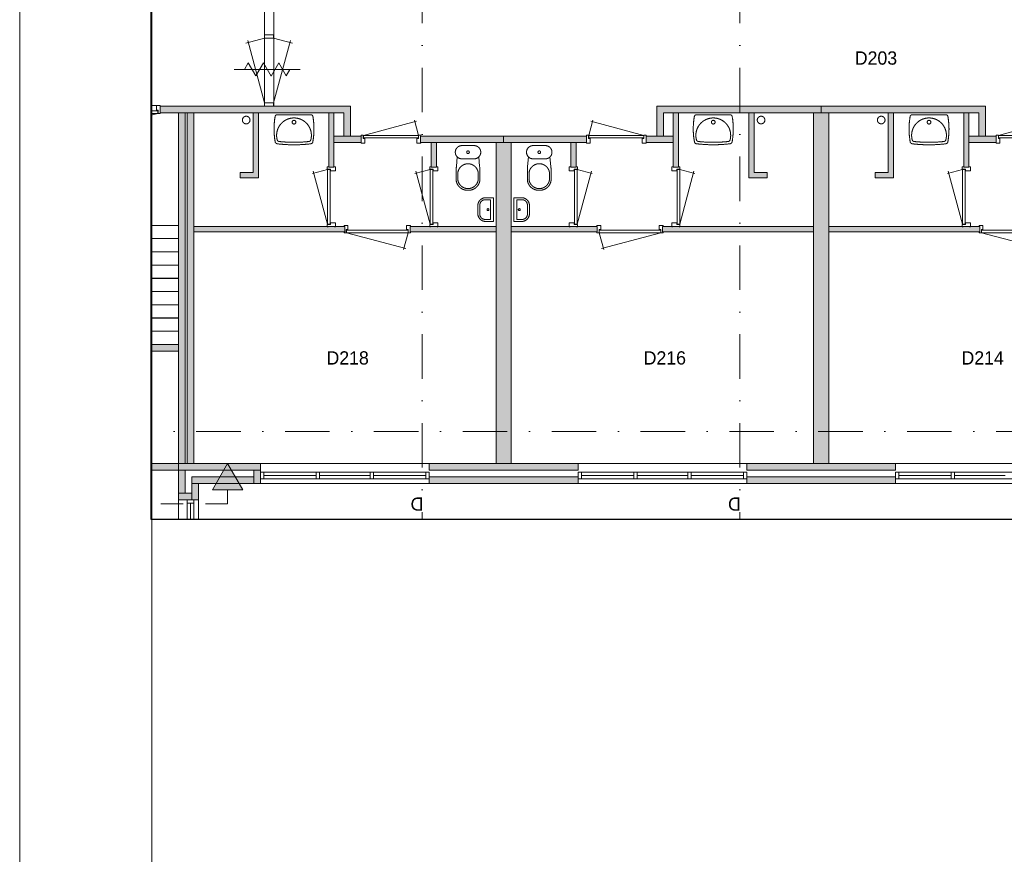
# Model space of a CAD drawing. Header units: millimetres. Extents: x 1701 to 85660, y 0 to 59400.
# Tile 8 of 17: x 1701 to 16586, y 36567 to 49182. Entities that reach past the tile are written whole.
import ezdxf
from ezdxf.enums import TextEntityAlignment as Align
from ezdxf.xclip import XClip

# ---------------------------------------------------------------- set-up
doc = ezdxf.new("R2010")
doc.units = ezdxf.units.MM
doc.linetypes.add('DGN2', pattern=[672.8, 336.4, -336.4])
doc.linetypes.add('DGN4', pattern=[1343.35376, 671.67688, -335.83844, 0, -335.83844])
for name, color, linetype in [('1', 7, 'Continuous'), ('12', 7, 'Continuous'), ('16', 7, 'Continuous'), ('17', 7, 'Continuous'), ('24', 7, 'Continuous'), ('30', 7, 'Continuous'), ('31', 7, 'Continuous'), ('32', 7, 'Continuous'), ('33', 7, 'Continuous'), ('40', 7, 'Continuous'), ('48', 7, 'Continuous'), ('56', 7, 'Continuous'), ('58', 7, 'Continuous'), ('62', 7, 'Continuous')]:
    doc.layers.add(name, color=color, linetype=linetype)
doc.styles.add('dgn003', font='dgn003.shx')

# ---------------------------------------------------------------- blocks, each defined once
blk = doc.blocks.new('830R10120')
at = {"layer": '33', "color": 1, "linetype": 'Continuous', "lineweight": 0}
for p, q in [((-108, -38), (-336.87, -99.32)), ((-108, -868), (-322.82, -66.28))]:
    blk.add_line(p, q, dxfattribs=at)
at = {"layer": '33', "color": 92, "linetype": 'Continuous', "lineweight": 13, "true_color": 0x00e100, "flags": 128}
for points in [[(-100, 0), (-111, 0), (-111, -35), (-61, -35), (-61, -60), (11, -60), (11, 0), (0, 0)], [(-100, -906), (-111, -906), (-111, -871), (-61, -871), (-61, -846), (11, -846), (11, -906), (0, -906)]]:
    blk.add_lwpolyline(points, dxfattribs=at)
at = {"layer": '33', "color": 2, "linetype": 'Continuous', "lineweight": 13, "true_color": 0xf0f000, "flags": 128}
blk.add_lwpolyline([(-108, -868), (-108, -38), (-68, -38), (-68, -868), (-108, -868)], dxfattribs=at)
blk = doc.blocks.new('830R10121')
at = {"layer": '33', "color": 1, "linetype": 'Continuous', "lineweight": 0}
for p, q in [((-108, -38), (-336.87, -99.32)), ((-108, -868), (-322.82, -66.28))]:
    blk.add_line(p, q, dxfattribs=at)
at = {"layer": '33', "color": 92, "linetype": 'Continuous', "lineweight": 13, "true_color": 0x00e100, "flags": 128}
for points in [[(-100, 0), (-111, 0), (-111, -35), (-61, -35), (-61, -60), (11, -60), (11, 0), (0, 0)], [(-100, -906), (-111, -906), (-111, -871), (-61, -871), (-61, -846), (11, -846), (11, -906), (0, -906)]]:
    blk.add_lwpolyline(points, dxfattribs=at)
at = {"layer": '33', "color": 2, "linetype": 'Continuous', "lineweight": 13, "true_color": 0xf0f000, "flags": 128}
blk.add_lwpolyline([(-108, -868), (-108, -38), (-68, -38), (-68, -868), (-108, -868)], dxfattribs=at)
blk = doc.blocks.new('WT0139')
at = {"layer": '40', "color": 7, "linetype": 'Continuous', "lineweight": 0}
blk.add_line((-253, -20), (253, -20), dxfattribs=at)
blk.add_circle((0, -133), 28.1, dxfattribs=at)
for centre, radius, start, end in [((766, -236), 1068, 169.7983, 190.5514), ((-253, -53), 33, 90, 169.9973), ((0, -332), 263, 344.8667, 195.1333), ((253, -53), 33, 10.0027, 90), ((-766, -236), 1068, 349.4486, 10.2017), ((-252, -426), 33, 190.3455, 263.1425), ((-222, -392), 33, 195.1333, 263.9582), ((0, 1707), 2144, 263.9582, 276.0418), ((222, -392), 33, 276.0418, 344.8667), ((252, -426), 33, 276.8575, 349.6545), ((0, 1669), 2144, 263.1425, 276.8575)]:
    blk.add_arc(centre, radius, start, end, dxfattribs=at)
blk = doc.blocks.new('830R10122')
at = {"layer": '33', "color": 1, "linetype": 'Continuous', "lineweight": 0}
for p, q in [((-868, 108), (-66.28, 322.82)), ((-38, 108), (-99.32, 336.87))]:
    blk.add_line(p, q, dxfattribs=at)
at = {"layer": '33', "color": 92, "linetype": 'Continuous', "lineweight": 13, "true_color": 0x00e100, "flags": 128}
for points in [[(-906, 100), (-906, 111), (-871, 111), (-871, 61), (-846, 61), (-846, -11), (-906, -11), (-906, 0)], [(0, 100), (0, 111), (-35, 111), (-35, 61), (-60, 61), (-60, -11), (0, -11), (0, 0)]]:
    blk.add_lwpolyline(points, dxfattribs=at)
at = {"layer": '33', "color": 2, "linetype": 'Continuous', "lineweight": 13, "true_color": 0xf0f000, "flags": 128}
blk.add_lwpolyline([(-868, 108), (-38, 108), (-38, 68), (-868, 68), (-868, 108)], dxfattribs=at)
blk = doc.blocks.new('930L0941')
at = {"layer": '33', "color": 1, "linetype": 'Continuous', "lineweight": 0}
for p, q in [((-968, -98), (-899.56, -353.44)), ((-38, -98), (-936.31, -338.7))]:
    blk.add_line(p, q, dxfattribs=at)
at = {"layer": '33', "color": 92, "linetype": 'Continuous', "lineweight": 13, "true_color": 0x00e100, "flags": 128}
for points in [[(-1006, -90), (-1006, -101), (-971, -101), (-971, -51), (-946, -51), (-946, 11), (-1006, 11), (-1006, 0)], [(0, -90), (0, -101), (-35, -101), (-35, -51), (-60, -51), (-60, 11), (0, 11), (0, 0)]]:
    blk.add_lwpolyline(points, dxfattribs=at)
at = {"layer": '33', "color": 2, "linetype": 'Continuous', "lineweight": 13, "true_color": 0xf0f000, "flags": 128}
blk.add_lwpolyline([(-968, -98), (-38, -98), (-38, -58), (-968, -58), (-968, -98)], dxfattribs=at)
blk = doc.blocks.new('830R10124')
at = {"layer": '33', "color": 1, "linetype": 'Continuous', "lineweight": 0}
for p, q in [((108, -38), (336.87, -99.32)), ((108, -868), (322.82, -66.28))]:
    blk.add_line(p, q, dxfattribs=at)
at = {"layer": '33', "color": 92, "linetype": 'Continuous', "lineweight": 13, "true_color": 0x00e100, "flags": 128}
for points in [[(100, 0), (111, 0), (111, -35), (61, -35), (61, -60), (-11, -60), (-11, 0), (0, 0)], [(100, -906), (111, -906), (111, -871), (61, -871), (61, -846), (-11, -846), (-11, -906), (0, -906)]]:
    blk.add_lwpolyline(points, dxfattribs=at)
at = {"layer": '33', "color": 2, "linetype": 'Continuous', "lineweight": 13, "true_color": 0xf0f000, "flags": 128}
blk.add_lwpolyline([(108, -868), (108, -38), (68, -38), (68, -868), (108, -868)], dxfattribs=at)
blk = doc.blocks.new('CLOS0240')
at = {"layer": '40', "color": 7, "linetype": 'Continuous', "lineweight": 0}
for p, q in [((92, -220), (-93, -220)), ((-155, -528), (-155, -436)), ((155, -528), (155, -436)), ((1, -670), (-1, -670))]:
    blk.add_line(p, q, dxfattribs=at)
at = {"layer": '40', "color": 7, "linetype": 'Continuous', "lineweight": 0, "flags": 128}
for points in [[(176, -338), (162, -192), (162, -192, 0.674333), (92, -20), (92, -20), (-93, -20), (-93, -20, 0.674333), (-162, -192), (-162, -192), (-176, -338), (-176, -338, 0.023285), (-180, -431), (-180, -431), (-180, -525), (-180, -525, 0.414214), (-10, -695), (-10, -695), (10, -695), (10, -695, 0.414214), (180, -525), (180, -525), (180, -431), (180, -431, 0.023285), (176, -338)], [(-93, -220, -0.194504), (-162, -192)], [(162, -192, -0.194504), (92, -220)]]:
    blk.add_lwpolyline(points, format="xyb", dxfattribs=at)
at = {"layer": '40', "color": 7, "linetype": 'Continuous', "lineweight": 0}
blk.add_circle((0, -120), 20, dxfattribs=at)
for centre, start, end in [((0, -450), 4.9263, 175.0736), ((0, -514), 184.9259, 355.0741)]:
    blk.add_arc(centre, 156, start, end, dxfattribs=at)
blk = doc.blocks.new('830R10125')
at = {"layer": '33', "color": 1, "linetype": 'Continuous', "lineweight": 0}
for p, q in [((38, 108), (99.32, 336.87)), ((868, 108), (66.28, 322.82))]:
    blk.add_line(p, q, dxfattribs=at)
at = {"layer": '33', "color": 92, "linetype": 'Continuous', "lineweight": 13, "true_color": 0x00e100, "flags": 128}
for points in [[(0, 100), (0, 111), (35, 111), (35, 61), (60, 61), (60, -11), (0, -11), (0, 0)], [(906, 100), (906, 111), (871, 111), (871, 61), (846, 61), (846, -11), (906, -11), (906, 0)]]:
    blk.add_lwpolyline(points, dxfattribs=at)
at = {"layer": '33', "color": 2, "linetype": 'Continuous', "lineweight": 13, "true_color": 0xf0f000, "flags": 128}
blk.add_lwpolyline([(868, 108), (38, 108), (38, 68), (868, 68), (868, 108)], dxfattribs=at)
blk = doc.blocks.new('830R10126')
at = {"layer": '33', "color": 1, "linetype": 'Continuous', "lineweight": 0}
for p, q in [((108, -38), (336.87, -99.32)), ((108, -868), (322.82, -66.28))]:
    blk.add_line(p, q, dxfattribs=at)
at = {"layer": '33', "color": 92, "linetype": 'Continuous', "lineweight": 13, "true_color": 0x00e100, "flags": 128}
for points in [[(100, 0), (111, 0), (111, -35), (61, -35), (61, -60), (-11, -60), (-11, 0), (0, 0)], [(100, -906), (111, -906), (111, -871), (61, -871), (61, -846), (-11, -846), (-11, -906), (0, -906)]]:
    blk.add_lwpolyline(points, dxfattribs=at)
at = {"layer": '33', "color": 2, "linetype": 'Continuous', "lineweight": 13, "true_color": 0xf0f000, "flags": 128}
blk.add_lwpolyline([(108, -868), (108, -38), (68, -38), (68, -868), (108, -868)], dxfattribs=at)
blk = doc.blocks.new('WT0141')
at = {"layer": '40', "color": 7, "linetype": 'Continuous', "lineweight": 0}
blk.add_line((253, -20), (-253, -20), dxfattribs=at)
at = {"layer": '40', "color": 7, "linetype": 'Continuous', "lineweight": 0, "flags": 128}
for points in [[(-284, -432, -0.090801), (-286, -47)], [(-286, -47, -0.363957), (-253, -20)], [(-254, -401, -1.30637), (254, -401)], [(253, -20, -0.363957), (286, -47)], [(286, -47, -0.090801), (284, -432)], [(-256, -459, -0.328769), (-284, -432)], [(-226, -425, -0.309671), (-254, -401)], [(226, -425, -0.052773), (-226, -425)], [(254, -401, -0.309671), (226, -425)], [(284, -432, -0.328769), (256, -459)], [(256, -459, -0.059915), (-256, -459)]]:
    blk.add_lwpolyline(points, format="xyb", dxfattribs=at)
at = {"layer": '40', "color": 7, "linetype": 'Continuous', "lineweight": 0}
blk.add_circle((0, -133), 28.1, dxfattribs=at)
blk = doc.blocks.new('930L0942')
at = {"layer": '33', "color": 1, "linetype": 'Continuous', "lineweight": 0}
for p, q in [((38, -98), (936.31, -338.7)), ((968, -98), (899.56, -353.44))]:
    blk.add_line(p, q, dxfattribs=at)
at = {"layer": '33', "color": 92, "linetype": 'Continuous', "lineweight": 13, "true_color": 0x00e100, "flags": 128}
for points in [[(0, -90), (0, -101), (35, -101), (35, -51), (60, -51), (60, 11), (0, 11), (0, 0)], [(1006, -90), (1006, -101), (971, -101), (971, -51), (946, -51), (946, 11), (1006, 11), (1006, 0)]]:
    blk.add_lwpolyline(points, dxfattribs=at)
at = {"layer": '33', "color": 2, "linetype": 'Continuous', "lineweight": 13, "true_color": 0xf0f000, "flags": 128}
blk.add_lwpolyline([(968, -98), (38, -98), (38, -58), (968, -58), (968, -98)], dxfattribs=at)
blk = doc.blocks.new('CLOS0241')
at = {"layer": '40', "color": 7, "linetype": 'Continuous', "lineweight": 0}
for p, q in [((-92, -220), (92, -220)), ((-155, -528), (-155, -436)), ((155, -528), (155, -436)), ((-1, -670), (1, -670))]:
    blk.add_line(p, q, dxfattribs=at)
at = {"layer": '40', "color": 7, "linetype": 'Continuous', "lineweight": 0, "flags": 128}
for points in [[(-176, -338), (-162, -192), (-162, -192, -0.674333), (-92, -20), (-92, -20), (92, -20), (92, -20, -0.674333), (162, -192), (162, -192), (176, -338), (176, -338, -0.023285), (180, -431), (180, -431), (180, -525), (180, -525, -0.414214), (10, -695), (10, -695), (-10, -695), (-10, -695, -0.414214), (-180, -525), (-180, -525), (-180, -431), (-180, -431, -0.023285), (-176, -338)], [(-155, -437, -0.917514), (155, -437)], [(155, -528, -0.917521), (-155, -528)]]:
    blk.add_lwpolyline(points, format="xyb", dxfattribs=at)
at = {"layer": '40', "color": 7, "linetype": 'Continuous', "lineweight": 0}
blk.add_circle((0, -120), 20, dxfattribs=at)
for centre, start, end in [((-92, -120), 225.9727, 270), ((92, -120), 270, 314.0273)]:
    blk.add_arc(centre, 100, start, end, dxfattribs=at)
blk = doc.blocks.new('FT0140')
at = {"layer": '40', "color": 7, "linetype": 'Continuous', "lineweight": 0}
for p, q in [((-135, 180), (-20, 180)), ((-65, 149), (-65, -149)), ((-20, 180), (-20, -180)), ((-65, -149), (-144, -149))]:
    blk.add_line(p, q, dxfattribs=at)
at = {"layer": '40', "color": 7, "linetype": 'Continuous', "lineweight": 0, "flags": 128}
for points in [[(-255, 60, -0.414214), (-135, 180)], [(-224, 69, -0.414214), (-144, 149)]]:
    blk.add_lwpolyline(points, format="xyb", dxfattribs=at)
for points in [[(-144, 149), (-65, 149)], [(-255, -60), (-255, 60)], [(-224, -69), (-224, 69)], [(-20, -180), (-135, -180)]]:
    blk.add_lwpolyline(points, dxfattribs=at)
at = {"layer": '40', "color": 7, "linetype": 'Continuous', "lineweight": 0}
blk.add_circle((-101, -1), 15.1, dxfattribs=at)
for centre, radius in [((-135, -60), 120), ((-144, -69), 80)]:
    blk.add_arc(centre, radius, 180, 270, dxfattribs=at)
blk = doc.blocks.new('FT0141')
at = {"layer": '40', "color": 7, "linetype": 'Continuous', "lineweight": 0}
for p, q in [((135, 180), (20, 180)), ((20, 180), (20, -180)), ((65, 149), (65, -149)), ((65, -149), (144, -149))]:
    blk.add_line(p, q, dxfattribs=at)
at = {"layer": '40', "color": 7, "linetype": 'Continuous', "lineweight": 0, "flags": 128}
for points in [[(144, 149), (65, 149)], [(224, -69), (224, 69)], [(255, -60), (255, 60)], [(20, -180), (135, -180)]]:
    blk.add_lwpolyline(points, dxfattribs=at)
for points in [[(255, -60, -0.414214), (135, -180)], [(224, -69, -0.414214), (144, -149)]]:
    blk.add_lwpolyline(points, format="xyb", dxfattribs=at)
at = {"layer": '40', "color": 7, "linetype": 'Continuous', "lineweight": 0}
blk.add_circle((101, -1), 15.1, dxfattribs=at)
for centre, radius in [((135, 60), 120), ((144, 69), 80)]:
    blk.add_arc(centre, radius, 0, 90, dxfattribs=at)
blk = doc.blocks.new('830R10130')
at = {"layer": '33', "color": 1, "linetype": 'Continuous', "lineweight": 0}
for p, q in [((-108, -38), (-336.87, -99.32)), ((-108, -868), (-322.82, -66.28))]:
    blk.add_line(p, q, dxfattribs=at)
at = {"layer": '33', "color": 92, "linetype": 'Continuous', "lineweight": 13, "true_color": 0x00e100, "flags": 128}
for points in [[(-100, 0), (-111, 0), (-111, -35), (-61, -35), (-61, -60), (11, -60), (11, 0), (0, 0)], [(-100, -906), (-111, -906), (-111, -871), (-61, -871), (-61, -846), (11, -846), (11, -906), (0, -906)]]:
    blk.add_lwpolyline(points, dxfattribs=at)
at = {"layer": '33', "color": 2, "linetype": 'Continuous', "lineweight": 13, "true_color": 0xf0f000, "flags": 128}
blk.add_lwpolyline([(-108, -868), (-108, -38), (-68, -38), (-68, -868), (-108, -868)], dxfattribs=at)
blk = doc.blocks.new('930L0944')
at = {"layer": '33', "color": 1, "linetype": 'Continuous', "lineweight": 0}
for p, q in [((38, -98), (936.31, -338.7)), ((968, -98), (899.56, -353.44))]:
    blk.add_line(p, q, dxfattribs=at)
at = {"layer": '33', "color": 92, "linetype": 'Continuous', "lineweight": 13, "true_color": 0x00e100, "flags": 128}
for points in [[(0, -90), (0, -101), (35, -101), (35, -51), (60, -51), (60, 11), (0, 11), (0, 0)], [(1006, -90), (1006, -101), (971, -101), (971, -51), (946, -51), (946, 11), (1006, 11), (1006, 0)]]:
    blk.add_lwpolyline(points, dxfattribs=at)
at = {"layer": '33', "color": 2, "linetype": 'Continuous', "lineweight": 13, "true_color": 0xf0f000, "flags": 128}
blk.add_lwpolyline([(968, -98), (38, -98), (38, -58), (968, -58), (968, -98)], dxfattribs=at)
blk = doc.blocks.new('WT0143')
at = {"layer": '40', "color": 7, "linetype": 'Continuous', "lineweight": 0}
blk.add_line((-253, -20), (253, -20), dxfattribs=at)
blk.add_circle((0, -133), 28.1, dxfattribs=at)
for centre, radius, start, end in [((766, -236), 1068, 169.7983, 190.5514), ((-253, -53), 33, 90, 169.9973), ((0, -332), 263, 344.8667, 195.1333), ((253, -53), 33, 10.0027, 90), ((-766, -236), 1068, 349.4486, 10.2017), ((-252, -426), 33, 190.3455, 263.1425), ((-222, -392), 33, 195.1333, 263.9582), ((0, 1707), 2144, 263.9582, 276.0418), ((222, -392), 33, 276.0418, 344.8667), ((252, -426), 33, 276.8575, 349.6545), ((0, 1669), 2144, 263.1425, 276.8575)]:
    blk.add_arc(centre, radius, start, end, dxfattribs=at)
blk = doc.blocks.new('830R10132')
at = {"layer": '33', "color": 1, "linetype": 'Continuous', "lineweight": 0}
for p, q in [((-868, 108), (-66.28, 322.82)), ((-38, 108), (-99.32, 336.87))]:
    blk.add_line(p, q, dxfattribs=at)
at = {"layer": '33', "color": 92, "linetype": 'Continuous', "lineweight": 13, "true_color": 0x00e100, "flags": 128}
for points in [[(-906, 100), (-906, 111), (-871, 111), (-871, 61), (-846, 61), (-846, -11), (-906, -11), (-906, 0)], [(0, 100), (0, 111), (-35, 111), (-35, 61), (-60, 61), (-60, -11), (0, -11), (0, 0)]]:
    blk.add_lwpolyline(points, dxfattribs=at)
at = {"layer": '33', "color": 2, "linetype": 'Continuous', "lineweight": 13, "true_color": 0xf0f000, "flags": 128}
blk.add_lwpolyline([(-868, 108), (-38, 108), (-38, 68), (-868, 68), (-868, 108)], dxfattribs=at)
blk = doc.blocks.new('79B1031')
at = {"layer": '12', "color": 7, "linetype": 'Continuous', "lineweight": 0}
blk.add_line((500.48, 0), (-500.5, 0), dxfattribs=at)
at = {"layer": '12', "color": 92, "linetype": 'Continuous', "lineweight": 0, "true_color": 0x00e100}
for p, q in [((-343.72, 0), (-285.98, 100.02)), ((-285.98, 100.02), (-171.88, -97.62)), ((-171.88, -97.62), (-57.68, 100.18)), ((-57.68, 100.18), (58, -100.18)), ((58, -100.18), (173.68, 100.18)), ((173.68, 100.18), (287.88, -97.62)), ((287.88, -97.62), (344.24, 0))]:
    blk.add_line(p, q, dxfattribs=at)
blk = doc.blocks.new('50E03_329_B02 - Default')
at = {"layer": '12'}
blk.add_hatch(color=3, dxfattribs=at).paths.add_polyline_path([(10904.61, 36209.22), (11136.59, 35807.44), (10678.15, 35807.44)])
at = {"layer": '16'}
for points in [[(16204.76, 36007.77), (13954.76, 36007.77), (13954.76, 35907.77), (16204.76, 35907.77)], [(21004.76, 36007.77), (18754.76, 36007.77), (18754.76, 35907.77), (21004.76, 35907.77)]]:
    blk.add_hatch(color=7, dxfattribs=at).paths.add_polyline_path(points)
at = {"layer": '62'}
for color, points in [(7, [(12764.76, 41157.77), (12664.76, 41157.77), (12664.76, 41507.77), (9889.76, 41507.77), (9889.76, 41607.77), (12764.76, 41607.77)]), (7, [(19879.76, 41607.77), (19879.76, 41507.77), (17494.76, 41507.77), (17494.76, 41157.77), (17394.76, 41157.77), (17394.76, 41607.77)]), (7, [(19879.76, 41607.77), (19879.76, 41507.77), (22264.76, 41507.77), (22264.76, 41157.77), (22364.76, 41157.77), (22364.76, 41607.77)]), (7, [(10164.76, 41507.77), (10264.76, 41507.77), (10264.76, 36207.77), (10164.76, 36207.77)]), (9, [(10294.76, 41507.77), (10394.76, 41507.77), (10394.76, 36207.77), (10294.76, 36207.77)]), (9, [(11094.76, 40607.77), (11094.76, 40527.77), (11374.76, 40527.77), (11374.76, 41507.77), (11294.76, 41507.77), (11294.76, 40607.77)]), (9, [(12434.76, 40687.77), (12514.76, 40687.77), (12514.76, 41507.77), (12434.76, 41507.77)]), (9, [(17724.76, 40687.77), (17644.76, 40687.77), (17644.76, 41507.77), (17724.76, 41507.77)]), (9, [(19064.76, 40607.77), (19064.76, 40527.77), (18784.76, 40527.77), (18784.76, 41507.77), (18864.76, 41507.77), (18864.76, 40607.77)]), (9, [(19764.76, 41507.77), (19994.76, 41507.77), (19994.76, 36207.77), (19764.76, 36207.77)]), (9, [(20694.76, 40607.77), (20694.76, 40527.77), (20974.76, 40527.77), (20974.76, 41507.77), (20894.76, 41507.77), (20894.76, 40607.77)]), (9, [(22034.76, 40687.77), (22114.76, 40687.77), (22114.76, 41507.77), (22034.76, 41507.77)]), (7, [(12514.76, 41057.77), (12924.76, 41057.77), (12924.76, 41157.77), (12514.76, 41157.77)]), (7, [(13824.76, 41057.77), (15079.76, 41057.77), (15079.76, 41157.77), (13824.76, 41157.77)]), (7, [(16334.76, 41057.77), (15079.76, 41057.77), (15079.76, 41157.77), (16334.76, 41157.77)]), (7, [(17644.76, 41057.77), (17234.76, 41057.77), (17234.76, 41157.77), (17644.76, 41157.77)]), (7, [(22114.76, 41057.77), (22524.76, 41057.77), (22524.76, 41157.77), (22114.76, 41157.77)]), (9, [(13984.76, 40687.77), (14064.76, 40687.77), (14064.76, 41057.77), (13984.76, 41057.77)]), (9, [(14964.76, 41057.77), (15194.76, 41057.77), (15194.76, 36207.77), (14964.76, 36207.77)]), (9, [(16174.76, 40687.77), (16094.76, 40687.77), (16094.76, 41057.77), (16174.76, 41057.77)]), (9, [(10394.76, 39787.77), (12679.76, 39787.77), (12679.76, 39707.77), (10394.76, 39707.77)]), (9, [(13664.76, 39787.77), (14964.76, 39787.77), (14964.76, 39707.77), (13664.76, 39707.77)]), (9, [(16494.76, 39787.77), (15194.76, 39787.77), (15194.76, 39707.77), (16494.76, 39707.77)]), (9, [(19764.76, 39787.77), (17479.76, 39787.77), (17479.76, 39707.77), (19764.76, 39707.77)]), (9, [(19994.76, 39787.77), (22279.76, 39787.77), (22279.76, 39707.77), (19994.76, 39707.77)]), (7, [(7469.76, 37907.77), (10164.76, 37907.77), (10164.76, 38007.77), (7469.76, 38007.77)]), (9, [(5594.76, 36107.77), (10164.76, 36107.77), (10164.76, 36207.77), (5594.76, 36207.77)]), (9, [(11404.76, 36107.77), (10164.76, 36107.77), (10164.76, 36207.77), (11404.76, 36207.77)]), (9, [(16204.76, 36207.77), (13954.76, 36207.77), (13954.76, 36107.77), (16204.76, 36107.77)]), (9, [(21004.76, 36207.77), (18754.76, 36207.77), (18754.76, 36107.77), (21004.76, 36107.77)]), (7, [(10264.76, 35757.77), (10164.76, 35757.77), (10164.76, 36107.77), (10264.76, 36107.77)]), (7, [(11404.76, 35907.77), (11304.76, 35907.77), (11304.76, 36107.77), (11404.76, 36107.77)]), (7, [(11304.76, 35907.77), (10364.76, 35907.77), (10364.76, 36007.77), (11304.76, 36007.77)]), (7, [(10364.76, 35907.77), (10464.76, 35907.77), (10464.76, 35657.77), (10364.76, 35657.77)]), (7, [(10364.76, 35757.77), (10164.76, 35757.77), (10164.76, 35657.77), (10364.76, 35657.77)])]:
    blk.add_hatch(color=color, dxfattribs=at).paths.add_polyline_path(points)
at = {"layer": '12', "color": 3, "linetype": 'Continuous', "lineweight": 0}
blk.add_line((10907.37, 35807.44), (10907.37, 35596.2), dxfattribs=at)
at = {"layer": '12', "color": 3, "linetype": 'Continuous', "lineweight": 0, "flags": 128}
blk.add_lwpolyline([(10904.61, 36209.22), (11136.59, 35807.44), (10678.15, 35807.44), (10904.61, 36209.22)], dxfattribs=at)
at = {"layer": '16', "color": 92, "linetype": 'Continuous', "lineweight": 0, "true_color": 0x00e100, "flags": 128}
for points in [[(9889.76, 41607.77), (12764.76, 41607.77), (12764.76, 41157.77), (12664.76, 41157.77), (12664.76, 41507.77), (9889.76, 41507.77), (9889.76, 41607.77)], [(19879.76, 41607.77), (17394.76, 41607.77), (17394.76, 41157.77), (17494.76, 41157.77), (17494.76, 41507.77), (19879.76, 41507.77), (19879.76, 41607.77)], [(19879.76, 41607.77), (22364.76, 41607.77), (22364.76, 41157.77), (22264.76, 41157.77), (22264.76, 41507.77), (19879.76, 41507.77), (19879.76, 41607.77)], [(11294.76, 41507.77), (11294.76, 40607.77), (11094.76, 40607.77), (11094.76, 40527.77), (11374.76, 40527.77), (11374.76, 41507.77), (11294.76, 41507.77)], [(12434.76, 41507.77), (12514.76, 41507.77), (12514.76, 40687.77), (12434.76, 40687.77), (12434.76, 41507.77)], [(17724.76, 41507.77), (17644.76, 41507.77), (17644.76, 40687.77), (17724.76, 40687.77), (17724.76, 41507.77)], [(18864.76, 41507.77), (18864.76, 40607.77), (19064.76, 40607.77), (19064.76, 40527.77), (18784.76, 40527.77), (18784.76, 41507.77), (18864.76, 41507.77)], [(20894.76, 41507.77), (20894.76, 40607.77), (20694.76, 40607.77), (20694.76, 40527.77), (20974.76, 40527.77), (20974.76, 41507.77), (20894.76, 41507.77)], [(22034.76, 41507.77), (22114.76, 41507.77), (22114.76, 40687.77), (22034.76, 40687.77), (22034.76, 41507.77)], [(12514.76, 41157.77), (12924.76, 41157.77), (12924.76, 41057.77), (12514.76, 41057.77), (12514.76, 41157.77)], [(13824.76, 41157.77), (15079.76, 41157.77), (15079.76, 41057.77), (13824.76, 41057.77), (13824.76, 41157.77)], [(16334.76, 41157.77), (15079.76, 41157.77), (15079.76, 41057.77), (16334.76, 41057.77), (16334.76, 41157.77)], [(17644.76, 41157.77), (17234.76, 41157.77), (17234.76, 41057.77), (17644.76, 41057.77), (17644.76, 41157.77)], [(22114.76, 41157.77), (22524.76, 41157.77), (22524.76, 41057.77), (22114.76, 41057.77), (22114.76, 41157.77)], [(13984.76, 41057.77), (14064.76, 41057.77), (14064.76, 40687.77), (13984.76, 40687.77), (13984.76, 41057.77)], [(16174.76, 41057.77), (16094.76, 41057.77), (16094.76, 40687.77), (16174.76, 40687.77), (16174.76, 41057.77)], [(12679.76, 39787.77), (10394.76, 39787.77), (10394.76, 39707.77), (12679.76, 39707.77), (12679.76, 39787.77)], [(14964.76, 39787.77), (13664.76, 39787.77), (13664.76, 39707.77), (14964.76, 39707.77), (14964.76, 39787.77)], [(15194.76, 39787.77), (16494.76, 39787.77), (16494.76, 39707.77), (15194.76, 39707.77), (15194.76, 39787.77)], [(17479.76, 39787.77), (19764.76, 39787.77), (19764.76, 39707.77), (17479.76, 39707.77), (17479.76, 39787.77)], [(22279.76, 39787.77), (19994.76, 39787.77), (19994.76, 39707.77), (22279.76, 39707.77), (22279.76, 39787.77)], [(11404.76, 35907.77), (11404.76, 36207.77), (10164.76, 36207.77), (10164.76, 35657.77), (10464.76, 35657.77), (10464.76, 35907.77), (11404.76, 35907.77)], [(16204.76, 36207.77), (13954.76, 36207.77), (13954.76, 36107.77), (16204.76, 36107.77), (16204.76, 36207.77)], [(21004.76, 36207.77), (18754.76, 36207.77), (18754.76, 36107.77), (21004.76, 36107.77), (21004.76, 36207.77)], [(11304.76, 36007.77), (11304.76, 36107.77), (10264.76, 36107.77), (10264.76, 35757.77), (10364.76, 35757.77), (10364.76, 36007.77), (11304.76, 36007.77)], [(16204.76, 36007.77), (13954.76, 36007.77), (13954.76, 35907.77), (16204.76, 35907.77), (16204.76, 36007.77)], [(21004.76, 36007.77), (18754.76, 36007.77), (18754.76, 35907.77), (21004.76, 35907.77), (21004.76, 36007.77)]]:
    blk.add_lwpolyline(points, dxfattribs=at)
at = {"layer": '16', "color": 7, "linetype": 'Continuous', "lineweight": 0, "flags": 128}
for points in [[(16204.76, 36007.77), (13954.76, 36007.77), (13954.76, 35907.77), (16204.76, 35907.77), (16204.76, 36007.77)], [(21004.76, 36007.77), (18754.76, 36007.77), (18754.76, 35907.77), (21004.76, 35907.77), (21004.76, 36007.77)]]:
    blk.add_lwpolyline(points, dxfattribs=at)
at = {"layer": '17', "color": 92, "linetype": 'Continuous', "lineweight": 0, "true_color": 0x00e100, "flags": 128}
for points in [[(10264.76, 41507.77), (10164.76, 41507.77), (10164.76, 36207.77), (10264.76, 36207.77), (10264.76, 41507.77)], [(10394.76, 36207.77), (10294.76, 36207.77), (10294.76, 41507.77), (10394.76, 41507.77), (10394.76, 36207.77)], [(19994.76, 41507.77), (19764.76, 41507.77), (19764.76, 36207.77), (19994.76, 36207.77), (19994.76, 41507.77)], [(15194.76, 41057.77), (14964.76, 41057.77), (14964.76, 36207.77), (15194.76, 36207.77), (15194.76, 41057.77)], [(10164.76, 37907.77), (7469.76, 37907.77), (7469.76, 38007.77), (10164.76, 38007.77), (10164.76, 37907.77)], [(5594.76, 36107.77), (10164.76, 36107.77), (10164.76, 36207.77), (5594.76, 36207.77), (5594.76, 36107.77)]]:
    blk.add_lwpolyline(points, dxfattribs=at)
at = {"layer": '24', "color": 7, "linetype": 'Continuous', "lineweight": 0, "flags": 128}
for points in [[(10164.76, 39607.77), (8293.05, 39607.77), (8293.05, 39806.17), (10164.76, 39806.17), (10164.76, 39607.77)], [(10164.76, 39407.77), (8293.05, 39407.77), (8293.05, 39606.17), (10164.76, 39606.17), (10164.76, 39407.77)], [(10164.76, 39207.77), (8293.05, 39207.77), (8293.05, 39406.17), (10164.76, 39406.17), (10164.76, 39207.77)], [(10164.76, 39007.77), (8293.05, 39007.77), (8293.05, 39206.17), (10164.76, 39206.17), (10164.76, 39007.77)], [(10164.76, 38807.77), (8293.05, 38807.77), (8293.05, 39006.17), (10164.76, 39006.17), (10164.76, 38807.77)], [(10164.76, 38607.77), (8293.05, 38607.77), (8293.05, 38806.17), (10164.76, 38806.17), (10164.76, 38607.77)], [(10164.76, 38407.77), (8293.05, 38407.77), (8293.05, 38606.17), (10164.76, 38606.17), (10164.76, 38407.77)], [(10164.76, 38207.77), (8293.05, 38207.77), (8293.05, 38406.17), (10164.76, 38406.17), (10164.76, 38207.77)], [(10164.76, 38007.77), (8293.05, 38007.77), (8293.05, 38206.17), (10164.76, 38206.17), (10164.76, 38007.77)]]:
    blk.add_lwpolyline(points, dxfattribs=at)
at = {"layer": '30', "color": 3, "linetype": 'Continuous', "lineweight": 0}
for p, q in [((11404.76, 36207.77), (13954.76, 36207.77)), ((18754.76, 36207.77), (16204.76, 36207.77)), ((21004.76, 36207.77), (23554.76, 36207.77)), ((11404.76, 35907.77), (13954.76, 35907.77)), ((18754.76, 35907.77), (16204.76, 35907.77)), ((21004.76, 35907.77), (23554.76, 35907.77)), ((10164.76, 35657.77), (10164.76, 34757.77)), ((10464.76, 35657.77), (10464.76, 34757.77))]:
    blk.add_line(p, q, dxfattribs=at)
at = {"layer": '31', "color": 3, "linetype": 'Continuous', "lineweight": 0}
for p, q in [((11463.74, 43207.77), (11463.74, 41607.77)), ((11603.74, 43207.77), (11603.74, 41607.77))]:
    blk.add_line(p, q, dxfattribs=at)
at = {"layer": '32', "color": 3, "linetype": 'Continuous', "lineweight": 0}
for p, q in [((13904.76, 36077.77), (11454.76, 36077.77)), ((11454.76, 36077.77), (11454.76, 35977.77)), ((11454.76, 36027.77), (12246.43, 36027.77)), ((12296.43, 36027.77), (13063.1, 36027.77)), ((13113.1, 36027.77), (13904.76, 36027.77)), ((16254.76, 36077.77), (18704.76, 36077.77)), ((17046.42, 36027.77), (16254.76, 36027.77)), ((17863.09, 36027.77), (17096.42, 36027.77)), ((18704.76, 36027.77), (17913.09, 36027.77)), ((18704.76, 36077.77), (18704.76, 35977.77)), ((23504.76, 36077.77), (21054.76, 36077.77)), ((21054.76, 36077.77), (21054.76, 35977.77)), ((21054.76, 36027.77), (21846.43, 36027.77)), ((21896.43, 36027.77), (22663.1, 36027.77)), ((11454.76, 35977.77), (13954.76, 35977.77)), ((18704.76, 35977.77), (16204.76, 35977.77)), ((21054.76, 35977.77), (23554.76, 35977.77)), ((10294.76, 34757.77), (10294.76, 35607.77)), ((10294.76, 35607.77), (10394.76, 35607.77)), ((10344.76, 35607.77), (10344.76, 34807.77)), ((10394.76, 35607.77), (10394.76, 34757.77))]:
    blk.add_line(p, q, dxfattribs=at)
at = {"layer": '32', "color": 3, "linetype": 'Continuous', "lineweight": 0, "flags": 128}
for points in [[(11602.74, 42687.77), (11602.74, 42637.77), (11463.74, 42637.77), (11463.74, 42687.77), (11602.74, 42687.77)], [(11602.74, 41657.77), (11602.74, 41607.77), (11463.74, 41607.77), (11463.74, 41657.77), (11602.74, 41657.77)], [(11404.76, 35977.77), (11454.76, 35977.77), (11454.76, 36077.77), (11404.76, 36077.77), (11404.76, 35977.77)], [(12246.43, 35977.77), (12296.43, 35977.77), (12296.43, 36077.77), (12246.43, 36077.77), (12246.43, 35977.77)], [(13063.1, 35977.77), (13113.1, 35977.77), (13113.1, 36077.77), (13063.1, 36077.77), (13063.1, 35977.77)], [(13904.76, 35977.77), (13954.76, 35977.77), (13954.76, 36077.77), (13904.76, 36077.77), (13904.76, 35977.77)], [(16254.76, 35977.77), (16204.76, 35977.77), (16204.76, 36077.77), (16254.76, 36077.77), (16254.76, 35977.77)], [(17096.42, 35977.77), (17046.42, 35977.77), (17046.42, 36077.77), (17096.42, 36077.77), (17096.42, 35977.77)], [(17913.09, 35977.77), (17863.09, 35977.77), (17863.09, 36077.77), (17913.09, 36077.77), (17913.09, 35977.77)], [(18754.76, 35977.77), (18704.76, 35977.77), (18704.76, 36077.77), (18754.76, 36077.77), (18754.76, 35977.77)], [(21004.76, 35977.77), (21054.76, 35977.77), (21054.76, 36077.77), (21004.76, 36077.77), (21004.76, 35977.77)], [(21846.43, 35977.77), (21896.43, 35977.77), (21896.43, 36077.77), (21846.43, 36077.77), (21846.43, 35977.77)], [(10394.76, 35657.77), (10394.76, 35607.77), (10294.76, 35607.77), (10294.76, 35657.77), (10394.76, 35657.77)]]:
    blk.add_lwpolyline(points, dxfattribs=at)
at = {"layer": '33', "color": 1, "linetype": 'Continuous', "lineweight": 0}
for p, q in [((11463.74, 42637.77), (11180.41, 42561.85)), ((11463.74, 41657.77), (11210.81, 42601.71)), ((11602.74, 42637.77), (11886.07, 42561.85)), ((11602.74, 41657.77), (11855.67, 42601.71)), ((9851.76, 41499.77), (9050.04, 41284.95))]:
    blk.add_line(p, q, dxfattribs=at)
at = {"layer": '33', "color": 2, "linetype": 'Continuous', "lineweight": 13, "true_color": 0xf0f000, "flags": 128}
blk.add_lwpolyline([(9851.76, 41499.77), (9003.51, 41499.77), (9003.51, 41539.77), (9851.76, 41539.77), (9851.76, 41499.77)], dxfattribs=at)
at = {"layer": '33', "color": 92, "linetype": 'Continuous', "lineweight": 13, "true_color": 0x00e100, "flags": 128}
blk.add_lwpolyline([(9889.76, 41507.77), (9889.76, 41496.77), (9854.76, 41496.77), (9854.76, 41546.77), (9829.76, 41546.77), (9829.76, 41618.77), (9889.76, 41618.77), (9889.76, 41607.77)], dxfattribs=at)
at = {"layer": '40', "color": 3, "linetype": 'Continuous', "lineweight": 0}
for centre in [(11188, 41399.17), (18971.52, 41399.17), (20788, 41399.17)]:
    blk.add_circle(centre, 57.46, dxfattribs=at)
at = {"layer": '56', "color": 3, "linetype": 'DGN4', "lineweight": 0}
for p, q in [((13849.76, 50407.77), (13849.76, 1494.98)), ((18649.76, 50407.77), (18649.76, 1494.98)), ((51564.76, 36692.77), (-3435.24, 36692.77)), ((51564.76, 31892.77), (-3435.24, 31892.77))]:
    blk.add_line(p, q, dxfattribs=at)
at = {"layer": '58', "color": 3, "linetype": 'DGN2', "lineweight": 0}
blk.add_line((10907.37, 35596.2), (-2390.39, 35596.2), dxfattribs=at)
at = {"layer": '62', "color": 7, "linetype": 'Continuous', "lineweight": 0}
blk.add_line((9829.76, 41618.77), (8171.02, 41618.77), dxfattribs=at)
at = {"layer": '62', "color": 7, "linetype": 'Continuous', "lineweight": 0, "flags": 128}
for points in [[(12764.76, 41157.77), (12664.76, 41157.77), (12664.76, 41507.77), (9889.76, 41507.77), (9889.76, 41607.77), (12764.76, 41607.77), (12764.76, 41157.77)], [(19879.76, 41607.77), (19879.76, 41507.77), (17494.76, 41507.77), (17494.76, 41157.77), (17394.76, 41157.77), (17394.76, 41607.77), (19879.76, 41607.77)], [(19879.76, 41607.77), (19879.76, 41507.77), (22264.76, 41507.77), (22264.76, 41157.77), (22364.76, 41157.77), (22364.76, 41607.77), (19879.76, 41607.77)], [(10164.76, 41507.77), (10264.76, 41507.77), (10264.76, 36207.77), (10164.76, 36207.77), (10164.76, 41507.77)], [(12514.76, 41057.77), (12924.76, 41057.77), (12924.76, 41157.77), (12514.76, 41157.77), (12514.76, 41057.77)], [(13824.76, 41057.77), (15079.76, 41057.77), (15079.76, 41157.77), (13824.76, 41157.77), (13824.76, 41057.77)], [(16334.76, 41057.77), (15079.76, 41057.77), (15079.76, 41157.77), (16334.76, 41157.77), (16334.76, 41057.77)], [(17644.76, 41057.77), (17234.76, 41057.77), (17234.76, 41157.77), (17644.76, 41157.77), (17644.76, 41057.77)], [(22114.76, 41057.77), (22524.76, 41057.77), (22524.76, 41157.77), (22114.76, 41157.77), (22114.76, 41057.77)], [(7469.76, 37907.77), (10164.76, 37907.77), (10164.76, 38007.77), (7469.76, 38007.77), (7469.76, 37907.77)], [(10264.76, 35757.77), (10164.76, 35757.77), (10164.76, 36107.77), (10264.76, 36107.77), (10264.76, 35757.77)], [(11404.76, 35907.77), (11304.76, 35907.77), (11304.76, 36107.77), (11404.76, 36107.77), (11404.76, 35907.77)], [(11304.76, 35907.77), (10364.76, 35907.77), (10364.76, 36007.77), (11304.76, 36007.77), (11304.76, 35907.77)], [(10364.76, 35907.77), (10464.76, 35907.77), (10464.76, 35657.77), (10364.76, 35657.77), (10364.76, 35907.77)], [(10364.76, 35757.77), (10164.76, 35757.77), (10164.76, 35657.77), (10364.76, 35657.77), (10364.76, 35757.77)]]:
    blk.add_lwpolyline(points, dxfattribs=at)
at = {"layer": '62', "color": 9, "linetype": 'Continuous', "lineweight": 0, "flags": 128}
for points in [[(10294.76, 41507.77), (10394.76, 41507.77), (10394.76, 36207.77), (10294.76, 36207.77), (10294.76, 41507.77)], [(11094.76, 40607.77), (11094.76, 40527.77), (11374.76, 40527.77), (11374.76, 41507.77), (11294.76, 41507.77), (11294.76, 40607.77), (11094.76, 40607.77)], [(12434.76, 40687.77), (12514.76, 40687.77), (12514.76, 41507.77), (12434.76, 41507.77), (12434.76, 40687.77)], [(17724.76, 40687.77), (17644.76, 40687.77), (17644.76, 41507.77), (17724.76, 41507.77), (17724.76, 40687.77)], [(19064.76, 40607.77), (19064.76, 40527.77), (18784.76, 40527.77), (18784.76, 41507.77), (18864.76, 41507.77), (18864.76, 40607.77), (19064.76, 40607.77)], [(19764.76, 41507.77), (19994.76, 41507.77), (19994.76, 36207.77), (19764.76, 36207.77), (19764.76, 41507.77)], [(20694.76, 40607.77), (20694.76, 40527.77), (20974.76, 40527.77), (20974.76, 41507.77), (20894.76, 41507.77), (20894.76, 40607.77), (20694.76, 40607.77)], [(22034.76, 40687.77), (22114.76, 40687.77), (22114.76, 41507.77), (22034.76, 41507.77), (22034.76, 40687.77)], [(13984.76, 40687.77), (14064.76, 40687.77), (14064.76, 41057.77), (13984.76, 41057.77), (13984.76, 40687.77)], [(14964.76, 41057.77), (15194.76, 41057.77), (15194.76, 36207.77), (14964.76, 36207.77), (14964.76, 41057.77)], [(16174.76, 40687.77), (16094.76, 40687.77), (16094.76, 41057.77), (16174.76, 41057.77), (16174.76, 40687.77)], [(10394.76, 39787.77), (12679.76, 39787.77), (12679.76, 39707.77), (10394.76, 39707.77), (10394.76, 39787.77)], [(13664.76, 39787.77), (14964.76, 39787.77), (14964.76, 39707.77), (13664.76, 39707.77), (13664.76, 39787.77)], [(16494.76, 39787.77), (15194.76, 39787.77), (15194.76, 39707.77), (16494.76, 39707.77), (16494.76, 39787.77)], [(19764.76, 39787.77), (17479.76, 39787.77), (17479.76, 39707.77), (19764.76, 39707.77), (19764.76, 39787.77)], [(19994.76, 39787.77), (22279.76, 39787.77), (22279.76, 39707.77), (19994.76, 39707.77), (19994.76, 39787.77)], [(5594.76, 36107.77), (10164.76, 36107.77), (10164.76, 36207.77), (5594.76, 36207.77), (5594.76, 36107.77)], [(11404.76, 36107.77), (10164.76, 36107.77), (10164.76, 36207.77), (11404.76, 36207.77), (11404.76, 36107.77)], [(16204.76, 36207.77), (13954.76, 36207.77), (13954.76, 36107.77), (16204.76, 36107.77), (16204.76, 36207.77)], [(21004.76, 36207.77), (18754.76, 36207.77), (18754.76, 36107.77), (21004.76, 36107.77), (21004.76, 36207.77)]]:
    blk.add_lwpolyline(points, dxfattribs=at)
at = {"color": 7, "linetype": 'Continuous', "lineweight": 0}
for name, p in [('79B1031', (11505.05, 42164.48)), ('WT0139', (11910.62, 41499.91)), ('830R10122', (13829.47, 41059.67)), ('830R10125', (16330.05, 41059.67)), ('WT0141', (18248.9, 41499.91)), ('WT0143', (21510.62, 41499.91)), ('830R10132', (23429.47, 41059.67)), ('CLOS0241', (14541.25, 41032.87)), ('CLOS0240', (15618.27, 41032.87)), ('830R10120', (12524.94, 40690.85)), ('830R10121', (14076.36, 40690.86)), ('830R10124', (16083.16, 40690.86)), ('830R10126', (17634.58, 40690.85)), ('830R10130', (22124.94, 40690.85)), ('FT0140', (14944.33, 40045.73)), ('FT0141', (15215.19, 40045.73)), ('930L0942', (12666.53, 39793.74)), ('930L0941', (17492.99, 39793.74)), ('930L0944', (22266.53, 39793.74))]:
    blk.add_blockref(name, p, dxfattribs=at)
at = {"layer": '48', "color": 7, "linetype": 'Continuous', "lineweight": 0, "style": 'dgn003'}
for s, p in [('D203', (20708.35, 42336.27)), ('D218', (12721.74, 37803.56)), ('D216', (17516.4, 37803.56)), ('D214', (22321.74, 37803.56))]:
    blk.add_text(s, height=200, dxfattribs=at).set_placement(p, align=Align.MIDDLE_CENTER)
for p in [(13769.75, 35594.47), (18569.75, 35594.47)]:
    blk.add_text('D', height=200, rotation=180, dxfattribs=at).set_placement(p, align=Align.MIDDLE_CENTER)
blk = doc.blocks.new('A3')
at = {"layer": '1', "color": 1, "linetype": 'Continuous', "lineweight": 0}
blk.add_line((0, 59371.44), (0, 0), dxfattribs=at)
at = {"layer": '1', "color": 5, "linetype": 'Continuous', "lineweight": 0, "flags": 128}
blk.add_lwpolyline([(1999.05, 1999.03), (81960.57, 1999.03), (81960.57, 57372.39), (1999.05, 57372.39), (1999.05, 1999.03)], dxfattribs=at)
blk = doc.blocks.new('AnonymousCell54')
at = {"color": 1, "linetype": 'Continuous', "lineweight": 0}
blk.add_blockref('A3', (-41980, -29686), dxfattribs=at)

msp = doc.modelspace()

# ---------------------------------------------------------------- block references
at = {"color": 1, "linetype": 'Continuous', "lineweight": 0}
msp.add_blockref('AnonymousCell54', (43680.57, 29685.71), dxfattribs=at)
ref = msp.add_blockref('50E03_329_B02 - Default', (-6062.84, 6266.16))
XClip(ref).set_block_clipping_path([(50064.76, 48907.77), (50064.76, 2907.77), (36045.31, 2907.77), (36045.31, 35360), (9749.79, 35360), (9749.79, 48907.77)])

doc.saveas('drawing.dxf')
